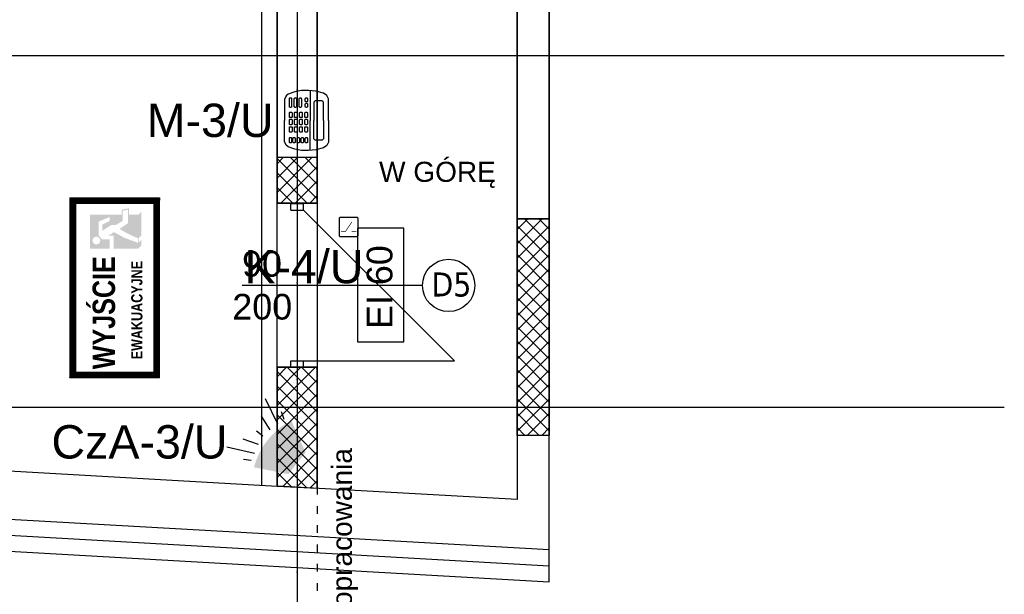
# Model space of a CAD drawing. Header units: millimetres. Extents: x -7023 to 53801, y 9849 to 33561.
# Tile 213 of 256: x 8740 to 9353, y 23715 to 24073. Entities that reach past the tile are written whole.
import ezdxf
from ezdxf.enums import TextEntityAlignment as Align

# ---------------------------------------------------------------- set-up
doc = ezdxf.new("R2010")
doc.units = ezdxf.units.MM
doc.linetypes.add('ACAD_ISO03W100', pattern=[30, 12, -18])
doc.linetypes.add('DASHDOTX2', pattern=[2, 1, -0.5, 0, -0.5])
doc.layers.get('0').update_dxf_attribs({"lineweight": 9})
doc.layers.add('.IE_podklad', color=252, linetype='Continuous')
doc.layers.add('IE_SSWiN', color=86, linetype='Continuous')
doc.layers.add('PROJEKT osie', color=251, linetype='DASHDOTX2', lineweight=9)
doc.styles.add('Arial', font='arial.ttf', dxfattribs={"height": 125})
doc.styles.add('Opisowy', font='arial.ttf')
doc.styles.get("Standard").update_dxf_attribs({"font": 'arial.ttf'})
doc.linetypes.add('ZIGZAG', pattern='A,0.00254,-5.08,[131,ltypeshp.shx,S=5.08,R=0,X=-5.08,Y=0],-10.16,[131,ltypeshp.shx,S=5.08,R=180,X=5.08,Y=0],-5.08', length=20.32254)

# ---------------------------------------------------------------- blocks, each defined once
blk = doc.blocks.new('OSIE DOMKU')
at = {"layer": 'PROJEKT osie', "ltscale": 30}
blk.add_line((-30336.49, 6224.51), (-30336.49, 4137.08), dxfattribs=at)
at = {"layer": 'PROJEKT osie', "ltscale": 25}
for p, q in [((-33194.97, 4878.65), (-29895.99, 4878.65)), ((-33194.97, 4659.65), (-29895.99, 4659.65))]:
    blk.add_line(p, q, dxfattribs=at)
blk = doc.blocks.new('AAT_KLAW_LCD')
for points in [[(13.08, 10.24), (3.63, 10.24), (2.19, 9.58), (1.17, 8.14), (0.3, 4.78), (0, 1.5), (0, -1.5), (0.6, -4.39), (1.65, -7.24), (2.37, -8.17), (4, -8.8), (13.08, -8.8)], [(13.08, 10.24), (22.52, 10.24), (23.96, 9.58), (24.98, 8.14), (25.86, 4.78), (26.16, 1.5), (26.16, -1.5), (25.56, -4.39), (24.5, -7.24), (23.78, -8.17), (22.16, -8.8), (13.08, -8.8)], [(0.08, 2.34), (13.08, 2.34)], [(26.08, 2.34), (13.08, 2.34)]]:
    blk.add_lwpolyline(points)
for points in [[(13.08, 8.13), (5.48, 8.13, 0.414214), (4.48, 7.13), (4.48, 4.83, 0.414214), (5.48, 3.83), (13.08, 3.83)], [(13.08, 8.13), (20.68, 8.13, -0.414214), (21.68, 7.13), (21.68, 4.83, -0.414214), (20.68, 3.83), (13.08, 3.83)]]:
    blk.add_lwpolyline(points, format="xyb")
for points in [[(3.65, 1.16), (4.62, 1.16, -0.414214), (5.02, 0.76), (5.02, 0.58, -0.414214), (4.62, 0.18), (3.65, 0.18, -0.414214), (3.25, 0.58), (3.25, 0.76, -0.414214)], [(6.02, 1.16), (6.98, 1.16, -0.414214), (7.38, 0.76), (7.38, 0.58, -0.414214), (6.98, 0.18), (6.02, 0.18, -0.414214), (5.62, 0.58), (5.62, 0.76, -0.414214)], [(9.88, 1.16), (11.44, 1.16, -0.414214), (11.84, 0.76), (11.84, 0.36, -0.414214), (11.44, -0.04), (9.88, -0.04, -0.414214), (9.48, 0.36), (9.48, 0.76, -0.414214)], [(12.94, 1.16), (14.51, 1.16, -0.414214), (14.91, 0.76), (14.91, 0.36, -0.414214), (14.51, -0.04), (12.94, -0.04, -0.414214), (12.54, 0.36), (12.54, 0.76, -0.414214)], [(16.17, 1.16), (17.73, 1.16, -0.414214), (18.13, 0.76), (18.13, 0.36, -0.414214), (17.73, -0.04), (16.17, -0.04, -0.414214), (15.77, 0.36), (15.77, 0.76, -0.414214)], [(20.87, 1.16), (22.42, 1.16, -0.414214), (22.82, 0.76), (22.82, 0.58, -0.414214), (22.42, 0.18), (20.87, 0.18, -0.414214), (20.47, 0.58), (20.47, 0.76, -0.414214)], [(3.65, -1.53), (6.98, -1.53, -0.414214), (7.38, -1.93), (7.38, -2.12, -0.414214), (6.98, -2.52), (3.65, -2.52, -0.414214), (3.25, -2.12), (3.25, -1.93, -0.414214)], [(3.65, -3.7), (6.98, -3.7, -0.414214), (7.38, -4.1), (7.38, -4.28, -0.414214), (6.98, -4.68), (3.65, -4.68, -0.414214), (3.25, -4.28), (3.25, -4.1, -0.414214)], [(9.88, -1.13), (11.44, -1.13, -0.414214), (11.84, -1.53), (11.84, -1.93, -0.414214), (11.44, -2.33), (9.88, -2.33, -0.414214), (9.48, -1.93), (9.48, -1.53, -0.414214)], [(9.88, -3.37), (11.44, -3.37, -0.414214), (11.84, -3.77), (11.84, -4.17, -0.414214), (11.44, -4.57), (9.88, -4.57, -0.414214), (9.48, -4.17), (9.48, -3.77, -0.414214)], [(12.94, -1.13), (14.51, -1.13, -0.414214), (14.91, -1.53), (14.91, -1.93, -0.414214), (14.51, -2.33), (12.94, -2.33, -0.414214), (12.54, -1.93), (12.54, -1.53, -0.414214)], [(12.94, -3.37), (14.51, -3.37, -0.414214), (14.91, -3.77), (14.91, -4.17, -0.414214), (14.51, -4.57), (12.94, -4.57, -0.414214), (12.54, -4.17), (12.54, -3.77, -0.414214)], [(16.17, -1.13), (17.73, -1.13, -0.414214), (18.13, -1.53), (18.13, -1.93, -0.414214), (17.73, -2.33), (16.17, -2.33, -0.414214), (15.77, -1.93), (15.77, -1.53, -0.414214)], [(16.17, -3.37), (17.73, -3.37, -0.414214), (18.13, -3.77), (18.13, -4.17, -0.414214), (17.73, -4.57), (16.17, -4.57, -0.414214), (15.77, -4.17), (15.77, -3.77, -0.414214)], [(20.87, -0.65), (22.42, -0.65, -0.414214), (22.82, -1.05), (22.82, -1.24, -0.414214), (22.42, -1.64), (20.87, -1.64, -0.414214), (20.47, -1.24), (20.47, -1.05, -0.414214)], [(20.87, -2.39), (22.42, -2.39, -0.414214), (22.82, -2.79), (22.82, -2.98, -0.414214), (22.42, -3.38), (20.87, -3.38, -0.414214), (20.47, -2.98), (20.47, -2.79, -0.414214)], [(20.87, -4.19), (22.42, -4.19, -0.414214), (22.82, -4.59), (22.82, -4.78, -0.414214), (22.42, -5.18), (20.87, -5.18, -0.414214), (20.47, -4.78), (20.47, -4.59, -0.414214)], [(3.65, -5.77), (6.98, -5.77, -0.414214), (7.38, -6.17), (7.38, -6.36, -0.414214), (6.98, -6.76), (3.65, -6.76, -0.414214), (3.25, -6.36), (3.25, -6.17, -0.414214)], [(9.88, -5.55), (11.44, -5.55, -0.414214), (11.84, -5.95), (11.84, -6.35, -0.414214), (11.44, -6.75), (9.88, -6.75, -0.414214), (9.48, -6.35), (9.48, -5.95, -0.414214)], [(12.94, -5.55), (14.51, -5.55, -0.414214), (14.91, -5.95), (14.91, -6.35, -0.414214), (14.51, -6.75), (12.94, -6.75, -0.414214), (12.54, -6.35), (12.54, -5.95, -0.414214)], [(16.17, -5.55), (17.73, -5.55, -0.414214), (18.13, -5.95), (18.13, -6.35, -0.414214), (17.73, -6.75), (16.17, -6.75, -0.414214), (15.77, -6.35), (15.77, -5.95, -0.414214)], [(20.87, -5.76), (22.42, -5.76, -0.414214), (22.82, -6.16), (22.82, -6.35, -0.414214), (22.42, -6.75), (20.87, -6.75, -0.414214), (20.47, -6.35), (20.47, -6.16, -0.414214)]]:
    blk.add_lwpolyline(points, format="xyb", close=True)
blk = doc.blocks.new('AAT_KONTRKTRON')
blk.add_lwpolyline([(1, -8.3), (18.4, -8.3, 0.414214), (19.6, -7.1), (19.6, 10.4, 0.414214), (18.4, 11.6), (1, 11.6, 0.414214), (-0.2, 10.4), (-0.2, -7.1, 0.414214)], format="xyb", close=True)
at = {"const_width": 0.661}
for points in [[(1.8, -3), (6.4, -3), (13, 6.9)], [(13, -3), (17.7, -3)]]:
    blk.add_lwpolyline(points, dxfattribs=at)
blk = doc.blocks.new('A$C532745CC')
at = {"layer": 'IE_SSWiN'}
blk.add_hatch(color=256, dxfattribs=at).paths.add_polyline_path([(3.505, 1.286), (4.076, 3.032), (3.05, 4.069), (1.298, 3.515, 0.211193)])
for p, q in [((1.197, 3.146), (0.789, 3.053)), ((1.409, 2.796), (0, 2.308)), ((1.658, 2.35), (0.882, 1.988)), ((1.941, 1.944), (1.636, 1.643)), ((2.344, 1.657), (1.974, 0.885)), ((2.787, 1.404), (2.284, 0)), ((3.135, 1.188), (3.037, 0.781))]:
    blk.add_line(p, q, dxfattribs=at)

msp = doc.modelspace()

# ---------------------------------------------------------------- hatches: boundary and pattern name
at = {"layer": '.IE_podklad'}
h = msp.add_hatch(dxfattribs=at)
h.set_pattern_fill('ANSI31', color=256, scale=0.007, angle=90)
h.set_pattern_definition([(135, (8624.19257, 22509.547674), (-0.0157154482, -0.0157154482), [])])
h.paths.add_polyline_path([(8770.88, 23850.18), (8826.88, 23850.18), (8826.88, 23962.18), (8770.88, 23962.18)])
h.paths.add_polyline_path([(8780.72, 23958.68), (8803.71, 23958.68), (8823.38, 23958.68), (8823.38, 23853.68), (8803.71, 23853.68), (8780.72, 23853.68), (8774.38, 23853.68), (8774.38, 23958.68)], flags=16)
at = {"layer": '.IE_podklad', "lineweight": 0}
h = msp.add_hatch(color=256, dxfattribs=at)
h.paths.add_polyline_path([(8815.51, 23932.52), (8815.51, 23936.02), (8813.85, 23934.5), (8813.85, 23937.3), (8815.51, 23938.82), (8815.51, 23953.52), (8813.51, 23951.68), (8807.8, 23951.68), (8807.8, 23955.76), (8803.2, 23954.78), (8803.2, 23951.68), (8783.41, 23951.68), (8783.41, 23930.68), (8795.68, 23930.68), (8795.68, 23936.5), (8790.83, 23936.5), (8788.81, 23939.03), (8788.81, 23947.37), (8795.85, 23950.42), (8795.85, 23947.91), (8791.15, 23945.54), (8791.15, 23941.75), (8796.9, 23945.38), (8799.66, 23945.38), (8803.9, 23947.91), (8803.9, 23954.21), (8807.1, 23954.9), (8807.1, 23946.37), (8801.92, 23942.93), (8806.66, 23940.13), (8813.51, 23936.98), (8813.51, 23934.18), (8804.87, 23937.37), (8798.42, 23940.93), (8794.89, 23938.65), (8798.3, 23938.65), (8798.3, 23930.68), (8813.51, 23930.68)], flags=0)
h.paths.add_polyline_path([(8787.49, 23938.05, -1), (8787.49, 23933.22, -1)], flags=16)

# ---------------------------------------------------------------- linework, layer by layer
at = {"layer": '.IE_podklad', "ltscale": 30}
msp.add_line((8912.58, 25396.74), (8912.58, 23309.31), dxfattribs=at)
at = {"layer": '.IE_podklad', "linetype": 'ACAD_ISO03W100', "lineweight": 30, "ltscale": 0.4}
msp.add_line((8925.06, 25222.26), (8925.06, 23568.57), dxfattribs=at)
at = {"layer": '.IE_podklad', "lineweight": 35}
for p, q in [((8900.06, 23958.96), (8900.06, 25152.81)), ((8925.06, 25127.81), (8925.06, 23958.96)), ((9049.57, 23949.26), (9049.57, 24857.79)), ((9069.57, 24857.79), (9069.57, 23949.26)), ((8925.06, 23958.96), (8900.06, 23958.96)), ((9049.57, 23814.26), (9049.57, 23949.26)), ((9049.57, 23949.26), (9069.57, 23949.26)), ((9069.57, 23949.26), (9069.57, 23814.26))]:
    msp.add_line(p, q, dxfattribs=at)
at = {"layer": '.IE_podklad'}
for p, q in [((8890.6, 23783.26), (8890.6, 24565.81)), ((8925.06, 23987.31), (8900.06, 23987.31)), ((8900.06, 23987.31), (8900.06, 23958.96)), ((8900.06, 23983.53), (8903.83, 23987.31)), ((8925.08, 23961.73), (8900.06, 23986.75)), ((8900.07, 23974.56), (8912.81, 23987.31)), ((8900.08, 23965.59), (8921.79, 23987.31)), ((8925.07, 23970.71), (8908.48, 23987.31)), ((8925.06, 23979.7), (8917.46, 23987.31)), ((8925.06, 23958.96), (8925.06, 23987.31)), ((8918.86, 23958.96), (8900.07, 23977.76)), ((8902.43, 23958.96), (8925.06, 23981.59)), ((8911.41, 23958.96), (8925.07, 23972.62)), ((8909.88, 23958.96), (8900.07, 23968.77)), ((8900.06, 23958.96), (8925.06, 23958.96)), ((8900.9, 23958.96), (8900.08, 23959.78)), ((8908.56, 23954.68), (8908.56, 23958.68)), ((8908.56, 23958.68), (8916.56, 23958.68)), ((8916.56, 23954.68), (8916.56, 23958.68)), ((8920.39, 23958.96), (8925.08, 23963.65)), ((8908.56, 23954.68), (8916.56, 23954.68)), ((8916.56, 23954.68), (9010.56, 23860.68)), ((9049.57, 23942.62), (9056.22, 23949.26)), ((9049.57, 23933.64), (9065.2, 23949.26)), ((9069.57, 23933.79), (9054.1, 23949.26)), ((9069.57, 23942.78), (9063.08, 23949.26)), ((8979.04, 23943.31), (8950.11, 23943.31)), ((8950.11, 23943.31), (8950.11, 23872.61)), ((8979.04, 23872.61), (8979.04, 23943.31)), ((9069.57, 23924.81), (9049.57, 23944.82)), ((9049.57, 23924.66), (9069.57, 23944.66)), ((9069.58, 23915.83), (9049.57, 23935.84)), ((9049.57, 23915.68), (9069.57, 23935.68)), ((9069.58, 23906.85), (9049.57, 23926.86)), ((9049.57, 23906.7), (9069.57, 23926.7)), ((9069.58, 23897.87), (9049.57, 23917.88)), ((9049.57, 23897.72), (9069.58, 23917.72)), ((8990.58, 23907.68), (8878.4, 23907.68)), ((9069.58, 23888.88), (9049.57, 23908.9)), ((9049.57, 23888.73), (9069.58, 23908.74)), ((9069.58, 23879.9), (9049.57, 23899.92)), ((9049.57, 23879.75), (9069.58, 23899.76)), ((9069.59, 23870.92), (9049.57, 23890.93)), ((9049.57, 23870.77), (9069.58, 23890.79)), ((9069.59, 23861.94), (9049.57, 23881.95)), ((9049.57, 23861.79), (9069.58, 23881.81)), ((9069.59, 23852.96), (9049.57, 23872.97)), ((9049.57, 23852.81), (9069.58, 23872.83)), ((8950.11, 23872.61), (8979.04, 23872.61)), ((8908.56, 23856.68), (8908.56, 23860.68)), ((8908.56, 23860.68), (8916.56, 23860.68)), ((8916.56, 23856.68), (8916.56, 23860.68)), ((8916.56, 23860.68), (9010.56, 23860.68)), ((9069.59, 23843.97), (9049.57, 23863.99)), ((9049.57, 23843.83), (9069.59, 23863.85)), ((8900.06, 23782.72), (8900.06, 23856.68)), ((8900.06, 23782.72), (8900.06, 23856.68)), ((8900.06, 23856.68), (8925.06, 23856.68)), ((8925.06, 23856.68), (8900.06, 23856.68)), ((8900.06, 23856.68), (8900.14, 23782.72)), ((8900.06, 23850.79), (8905.96, 23856.68)), ((8900.08, 23841.82), (8914.94, 23856.68)), ((8900.09, 23832.85), (8923.92, 23856.68)), ((8925.06, 23837.97), (8906.35, 23856.68)), ((8908.56, 23856.68), (8916.56, 23856.68)), ((8925.06, 23846.95), (8915.33, 23856.68)), ((8925.06, 23855.94), (8924.31, 23856.68)), ((8925.06, 23856.68), (8925.06, 23781.31)), ((8925.06, 23781.31), (8925.06, 23856.68)), ((9069.59, 23834.99), (9049.57, 23855.01)), ((9049.57, 23834.85), (9069.59, 23854.87)), ((8925.07, 23828.99), (8900.06, 23853.99)), ((8900.1, 23823.88), (8925.06, 23848.84)), ((7831.06, 23843.19), (8900.06, 23782.72)), ((8925.07, 23820), (8900.07, 23845)), ((9069.59, 23826.01), (9049.57, 23846.03)), ((9049.57, 23825.87), (9069.59, 23845.89)), ((8925.07, 23811.02), (8900.09, 23836.01)), ((8900.12, 23814.92), (8925.06, 23839.86)), ((9069.6, 23817.03), (9049.57, 23837.05)), ((9049.57, 23816.89), (9069.59, 23836.91)), ((8900.13, 23805.95), (8925.07, 23830.89)), ((8925.08, 23802.04), (8900.1, 23827.01)), ((9063.38, 23814.26), (9049.57, 23828.07)), ((9055.92, 23814.26), (9069.59, 23827.94)), ((8925.08, 23793.05), (8900.11, 23818.02)), ((8900.14, 23796.98), (8925.07, 23821.91)), ((9054.4, 23814.26), (9049.57, 23819.09)), ((9064.9, 23814.26), (9069.59, 23818.96)), ((7819.47, 23813.8), (9069.57, 23743.09)), ((8900.15, 23788.01), (8925.07, 23812.93)), ((9069.57, 23814.26), (9049.57, 23814.26)), ((9049.57, 23814.26), (9049.57, 23774.26)), ((9069.57, 23743.09), (9069.57, 23814.26)), ((8925.08, 23784.07), (8900.12, 23809.03)), ((8918.49, 23781.68), (8900.14, 23800.04)), ((8903.64, 23782.52), (8925.07, 23803.95)), ((7818.34, 23793.83), (9069.57, 23723.05)), ((8912.14, 23782.04), (8925.08, 23794.98)), ((8908.97, 23782.22), (8900.15, 23791.04)), ((9049.57, 23774.26), (8900.06, 23782.72)), ((8900.14, 23782.72), (8925.06, 23781.31)), ((8920.64, 23781.56), (8925.08, 23786)), ((9069.57, 23723.05), (9069.57, 23743.09))]:
    msp.add_line(p, q, dxfattribs=at)
at = {"layer": '.IE_podklad', "ltscale": 25}
for p, q in [((6054.1, 24050.88), (9353.09, 24050.88)), ((6054.1, 23831.88), (9353.09, 23831.88))]:
    msp.add_line(p, q, dxfattribs=at)
at = {"layer": '.IE_podklad', "ltscale": 0.5}
for p, q in [((8900.06, 23958.96), (8925.06, 23958.96)), ((8900.06, 23856.68), (8900.06, 23958.96)), ((8925.06, 23958.96), (8925.06, 23856.68)), ((8925.06, 23856.68), (8900.06, 23856.68))]:
    msp.add_line(p, q, dxfattribs=at)
at = {"layer": '.IE_podklad', "linetype": 'ZIGZAG'}
msp.add_line((7811.06, 23804.58), (9069.57, 23733.07), dxfattribs=at)
at = {"layer": '.IE_podklad', "lineweight": 0}
msp.add_lwpolyline([(8770.88, 23850.18), (8826.88, 23850.18), (8826.88, 23962.18), (8770.88, 23962.18)], close=True, dxfattribs=at)
msp.add_lwpolyline([(8770.88, 23850.18), (8826.88, 23850.18), (8826.88, 23962.18), (8770.88, 23962.18)], close=True, dxfattribs=at)
at = {"layer": '.IE_podklad'}
msp.add_lwpolyline([(8774.38, 23853.68), (8823.38, 23853.68), (8823.38, 23958.68), (8774.38, 23958.68)], close=True, dxfattribs=at)
at = {"layer": '.IE_podklad', "linetype": 'Continuous'}
msp.add_circle((9006.94, 23907.68), 16.31, dxfattribs=at)

# ---------------------------------------------------------------- block references
at = {"layer": '.IE_podklad'}
msp.add_blockref('OSIE DOMKU', (39249.07, 19172.23), dxfattribs=at)
at = {"layer": 'IE_SSWiN', "xscale": 1.434196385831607, "yscale": 1.434196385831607, "zscale": 1.434196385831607, "rotation": 270}
msp.add_blockref('AAT_KLAW_LCD', (8917.39, 24029.2), dxfattribs=at)
at = {"layer": 'IE_SSWiN', "xscale": 0.5930077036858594, "yscale": 0.5930077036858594, "zscale": 0.5930077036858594}
msp.add_blockref('AAT_KONTRKTRON', (8938.88, 23943.08), dxfattribs=at)
at = {"layer": 'IE_SSWiN', "lineweight": 18, "xscale": -11.86421400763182, "yscale": 11.86421400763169, "zscale": 11.86421400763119, "rotation": 186.118268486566}
msp.add_blockref('A$C532745CC', (8865.91, 23834.24), dxfattribs=at)

# ---------------------------------------------------------------- texts
at = {"layer": '.IE_podklad', "linetype": 'Continuous', "style": 'Arial'}
msp.add_text('W GÓRĘ', height=12.5, dxfattribs=at).set_placement((8963.59, 23972.22))
at = {"layer": '.IE_podklad', "linetype": 'Continuous'}
for s, height, rotation, style, p in [('90', 16, 360, 'Opisowy', (8878.24, 23913.15)), ('EI 60', 16, 90, 'Opisowy', (8971.89, 23880.54)), ('200', 16, 360, 'Opisowy', (8872.16, 23886.42)), ('poza zakresem opracowania', 12.5, 90, 'Arial', (8946.65, 23584.09))]:
    msp.add_text(s, height=height, rotation=rotation, dxfattribs=dict(at, style=style)).set_placement(p)
at = {"layer": '.IE_podklad', "attachment_point": 5, "rotation": 90, "style": 'Arial'}
for s, insert, char_height, width in [('{\\fArial|b1|i0|c238|p34;\\W0.8;WYJŚCIE}', (8792.22, 23890.68), 14, 105), ('{\\fArial|b1|i0|c238|p34;\\W0.8;EWAKUACYJNE}', (8812.72, 23892.29), 7, 100.5575)]:
    msp.add_mtext(s, dxfattribs=dict(at, insert=insert, char_height=char_height, width=width))
at = {"layer": '.IE_podklad', "insert": (8996.2, 23915.79), "char_height": 15, "width": 230.4406, "attachment_point": 1}
msp.add_mtext('{\\fTahoma|b0|i0|c238|p34;D5}', dxfattribs=at)
at = {"layer": 'IE_SSWiN', "linetype": 'Continuous'}
for s, p in [('M-3/U', (8818.85, 24020.94)), ('K-4/U', (8879.67, 23929.81)), ('CzA-3/U', (8759.51, 23820.62))]:
    msp.add_text(s, height=20.777, dxfattribs=at).set_placement(p, align=Align.TOP_LEFT)

doc.saveas('drawing.dxf')
